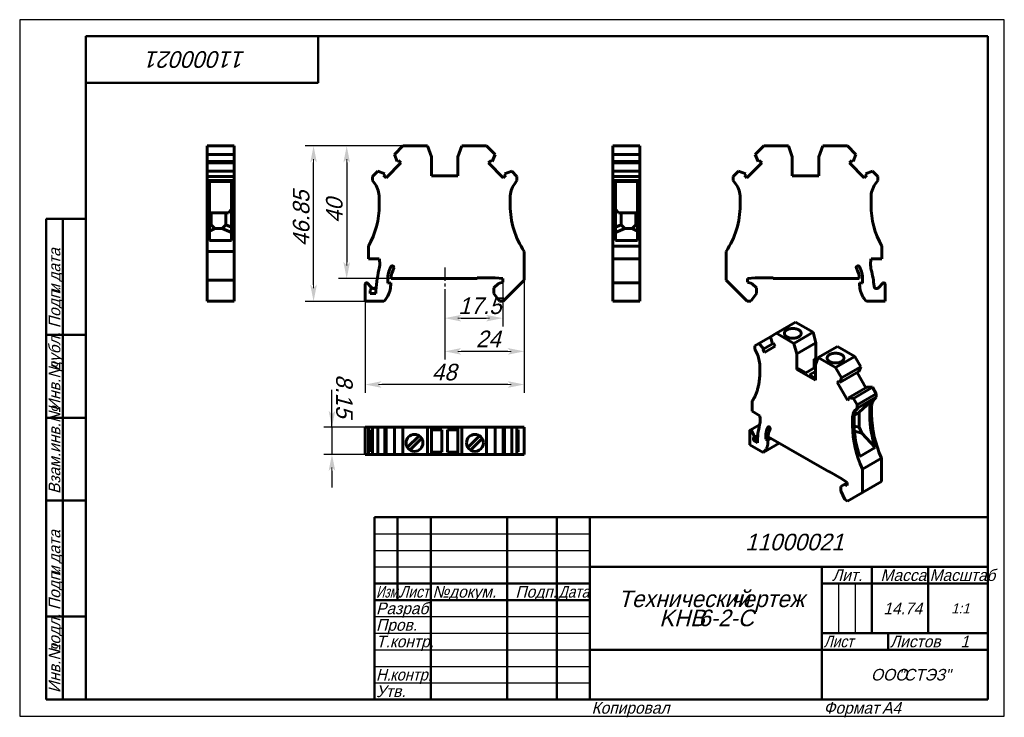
# Model space of a CAD drawing. Header units: millimetres. Extents: x 0 to 297, y 0 to 210.
import ezdxf

# ---------------------------------------------------------------- set-up
doc = ezdxf.new("R2010")
doc.units = ezdxf.units.MM
doc.linetypes.add('CENTER_per1_scale0.127559', pattern=[6.48, 4.05, -0.81, 0.81, -0.81])
doc.styles.add('TextStyle_1', font='T-FLEX Type A.TTF', dxfattribs={"oblique": 15, "height": 5})
doc.styles.add('TextStyle_2', font='T-FLEX Type A.TTF', dxfattribs={"oblique": 15, "height": 3.5})
doc.styles.add('TextStyle_3', font='T-FLEX Type A.TTF', dxfattribs={"width": 0.744064, "oblique": 15, "height": 3.5})
doc.styles.add('TextStyle_4', font='T-FLEX Type A.TTF', dxfattribs={"width": 0.883061, "oblique": 15, "height": 3.5})
doc.styles.add('TextStyle_5', font='T-FLEX Type A.TTF', dxfattribs={"width": 0.94413, "oblique": 15, "height": 3.5})
doc.styles.add('TextStyle_6', font='T-FLEX Type A.TTF', dxfattribs={"width": 0.98844, "oblique": 15, "height": 3.5})
doc.styles.add('TextStyle_7', font='T-FLEX Type A.TTF', dxfattribs={"oblique": 15, "height": 5})
doc.styles.add('TextStyle_8', font='T-FLEX Type A.TTF', dxfattribs={"oblique": 15, "height": 3})
doc.styles.add('TextStyle_9', font='T-FLEX Type A.TTF', dxfattribs={"oblique": 15, "height": 3.5})
doc.dimstyles.new('DIM_ST_1', dxfattribs={"dimtxt": 5, "dimasz": 5, "dimexe": 2.5, "dimexo": 0, "dimtad": 1, "dimrnd": 0.01, "dimdsep": 46, "dimtxsty": 'TextStyle_1', "dimblk": 'Arrow_3_C7_Status', "dimcen": 0.09, "dimclrd": 7, "dimclre": 7, "dimclrt": 7, "dimazin": 0, "dimtfac": 1, "dimtdec": 0, "dimtmove": 0, "dimatfit": 0, "dimldrblk": 'NONE', "dimfxl": 1, "dimtvp": 1, "dimtolj": 1, "dimarcsym": 0})
doc.dimstyles.new('DIM_ST_2', dxfattribs={"dimtxt": 5, "dimasz": 5, "dimexe": 2.5, "dimexo": 0, "dimtad": 1, "dimrnd": 0.01, "dimdsep": 46, "dimtxsty": 'TextStyle_1', "dimblk": 'Arrow_3_C7_Status', "dimcen": 0.09, "dimclrd": 7, "dimclre": 7, "dimclrt": 7, "dimazin": 0, "dimtfac": 1, "dimtdec": 0, "dimtmove": 0, "dimatfit": 0, "dimldrblk": 'NONE', "dimfxl": 1, "dimtvp": 1, "dimtolj": 1, "dimarcsym": 0})

# ---------------------------------------------------------------- blocks, each defined once
blk = doc.blocks.new('Arrow_3_C7_Status')
at = {"color": 7, "linetype": 'Continuous', "lineweight": 0}
blk.add_line((-1, 0), (-0.8, 0), dxfattribs=at)
at = {"color": 7}
blk.add_solid([(-1, -0.2), (0, 0), (-0.8, 0), (-1, 0.2)], dxfattribs=at)
blk = doc.blocks.new('*D5')
at = {"color": 7, "lineweight": -2}
for p, q in [((152.2, 131.48), (152.2, 97.5)), ((104.2, 125.08), (104.2, 97.5)), ((147.2, 100), (109.2, 100))]:
    blk.add_line(p, q, dxfattribs=at)
at = {"layer": 'Defpoints', "color": 0}
for p in [(152.2, 131.48), (104.2, 125.08), (104.2, 100)]:
    blk.add_point(p, dxfattribs=at)
at = {"color": 7, "lineweight": -2, "xscale": 5, "yscale": 5, "zscale": 5, "rotation": 180}
blk.add_blockref('Arrow_3_C7_Status', (104.2, 100), dxfattribs=at)
at = {"color": 7, "lineweight": -2, "xscale": 5, "yscale": 5, "zscale": 5}
blk.add_blockref('Arrow_3_C7_Status', (152.2, 100), dxfattribs=at)
blk = doc.blocks.new('_None')
blk = doc.blocks.new('*D6')
at = {"color": 7, "lineweight": -2}
for p, q in [((115.6, 171.94), (96.14, 171.94)), ((98.64, 166.94), (98.64, 136.93)), ((112.01, 131.93), (96.14, 131.93))]:
    blk.add_line(p, q, dxfattribs=at)
at = {"layer": 'Defpoints', "color": 0}
for p in [(115.6, 171.94), (98.64, 131.93), (112.01, 131.93)]:
    blk.add_point(p, dxfattribs=at)
at = {"color": 7, "lineweight": -2, "xscale": 5, "yscale": 5, "zscale": 5}
for p, rotation in [((98.64, 171.94), 90), ((98.64, 131.93), 270)]:
    blk.add_blockref('Arrow_3_C7_Status', p, dxfattribs=dict(at, rotation=rotation))
blk = doc.blocks.new('*D7')
at = {"color": 7, "lineweight": -2}
for p, q in [((152.2, 131.48), (152.2, 107.5)), ((128.2, 128.79), (128.2, 107.5)), ((147.2, 110), (133.2, 110))]:
    blk.add_line(p, q, dxfattribs=at)
at = {"layer": 'Defpoints', "color": 0}
for p in [(152.2, 131.48), (128.2, 128.79), (128.2, 110)]:
    blk.add_point(p, dxfattribs=at)
at = {"color": 7, "lineweight": -2, "xscale": 5, "yscale": 5, "zscale": 5, "rotation": 180}
blk.add_blockref('Arrow_3_C7_Status', (128.2, 110), dxfattribs=at)
at = {"color": 7, "lineweight": -2, "xscale": 5, "yscale": 5, "zscale": 5}
blk.add_blockref('Arrow_3_C7_Status', (152.2, 110), dxfattribs=at)
blk = doc.blocks.new('*D8')
at = {"color": 7, "lineweight": -2}
for p, q in [((115.6, 171.94), (86.14, 171.94)), ((88.64, 130.08), (88.64, 166.94)), ((104.2, 125.08), (86.14, 125.08))]:
    blk.add_line(p, q, dxfattribs=at)
at = {"layer": 'Defpoints', "color": 0}
for p in [(88.64, 171.94), (115.6, 171.94), (104.2, 125.08)]:
    blk.add_point(p, dxfattribs=at)
at = {"color": 7, "lineweight": -2, "xscale": 5, "yscale": 5, "zscale": 5}
for p, rotation in [((88.64, 171.94), 90), ((88.64, 125.08), 270)]:
    blk.add_blockref('Arrow_3_C7_Status', p, dxfattribs=dict(at, rotation=rotation))
blk = doc.blocks.new('*D9')
at = {"color": 7, "lineweight": -2}
for p, q in [((145.7, 130.83), (145.7, 117.5)), ((128.2, 128.79), (128.2, 117.5)), ((133.2, 120), (140.7, 120))]:
    blk.add_line(p, q, dxfattribs=at)
at = {"layer": 'Defpoints', "color": 0}
for p in [(145.7, 130.83), (128.2, 128.79), (145.7, 120)]:
    blk.add_point(p, dxfattribs=at)
at = {"color": 7, "lineweight": -2, "xscale": 5, "yscale": 5, "zscale": 5, "rotation": 180}
blk.add_blockref('Arrow_3_C7_Status', (128.2, 120), dxfattribs=at)
at = {"color": 7, "lineweight": -2, "xscale": 5, "yscale": 5, "zscale": 5}
blk.add_blockref('Arrow_3_C7_Status', (145.7, 120), dxfattribs=at)
blk = doc.blocks.new('*D10')
at = {"color": 7, "lineweight": -2}
for p, q in [((94.2, 87.09), (94.2, 98.4)), ((94.2, 92.09), (94.2, 97.09)), ((104.2, 87.09), (91.7, 87.09)), ((94.2, 87.09), (94.2, 78.94)), ((104.2, 78.94), (91.7, 78.94)), ((94.2, 73.94), (94.2, 68.94))]:
    blk.add_line(p, q, dxfattribs=at)
at = {"layer": 'Defpoints', "color": 0}
for p in [(104.2, 87.09), (94.2, 78.94), (104.2, 78.94)]:
    blk.add_point(p, dxfattribs=at)
at = {"color": 7, "lineweight": -2, "xscale": 5, "yscale": 5, "zscale": 5}
for p, rotation in [((94.2, 87.09), 269.9999999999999), ((94.2, 78.94), 89.9999999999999)]:
    blk.add_blockref('Arrow_3_C7_Status', p, dxfattribs=dict(at, rotation=rotation))
blk = doc.blocks.new('_FR1Страница_1')
at = {"color": 7, "linetype": 'Continuous', "lineweight": 25}
for p, q in [((0, 210), (0, 0)), ((297, 210), (0, 210)), ((297, 0), (297, 210)), ((107, 55), (172, 55)), ((107, 50), (172, 50)), ((107, 45), (172, 45)), ((247, 40), (247, 25)), ((252, 40), (252, 25)), ((107, 30), (172, 30)), ((107, 25), (172, 25)), ((107, 20), (172, 20)), ((242, 20), (292, 20)), ((262, 20), (262, 20)), ((107, 15), (172, 15)), ((107, 10), (172, 10)), ((0, 0), (297, 0))]:
    blk.add_line(p, q, dxfattribs=at)
at = {"color": 7, "linetype": 'Continuous', "lineweight": 50}
for p, q in [((20, 5), (20, 205)), ((20, 205), (292, 205)), ((90, 191), (90, 205)), ((292, 205), (292, 5)), ((20, 191), (90, 191)), ((8, 5), (8, 150)), ((8, 150), (20, 150)), ((13, 150), (13, 5)), ((8, 115), (20, 115)), ((8, 90), (20, 90)), ((20, 65), (8, 65)), ((107, 5), (107, 60)), ((107, 60), (292, 60)), ((114, 60), (114, 35)), ((124, 60), (124, 5)), ((147, 60), (147, 5)), ((162, 60), (162, 5)), ((172, 60), (172, 5)), ((172, 45), (292, 45)), ((242, 45), (242, 5)), ((257, 45), (257, 25)), ((274, 45), (274, 25)), ((107, 40), (172, 40)), ((242, 40), (292, 40)), ((107, 35), (172, 35)), ((8, 30), (20, 30)), ((242, 25), (292, 25)), ((262, 25), (262, 20)), ((172, 20), (292, 20)), ((20, 5), (8, 5)), ((292, 5), (20, 5))]:
    blk.add_line(p, q, dxfattribs=at)
at = {"color": 7, "oblique": 15}
for s, height, rotation, style, p in [('11000021', 5, 180, 'TextStyle_7', (68.16, 200.5)), ('дата', 3.5, 90, 'TextStyle_2', (12.25, 131.01)), ('Подп.', 3.5, 90, 'TextStyle_2', (12.25, 117)), ('и', 3.5, 90, 'TextStyle_2', (12.25, 127.51)), ('дубл.', 3.5, 90, 'TextStyle_2', (12.25, 104.01)), ('Инв.№', 3.5, 90, 'TextStyle_2', (12.25, 92)), ('Взам.инв.№', 3.5, 90, 'TextStyle_2', (12.25, 67)), ('дата', 3.5, 90, 'TextStyle_2', (12.25, 46.01)), ('Подп.', 3.5, 90, 'TextStyle_2', (12.25, 32)), ('и', 3.5, 90, 'TextStyle_2', (12.25, 42.51)), ('подл.', 3.5, 90, 'TextStyle_2', (12.25, 19.01)), ('Инв.№', 3.5, 90, 'TextStyle_2', (12.25, 7))]:
    blk.add_text(s, height=height, rotation=rotation, dxfattribs=dict(at, style=style)).set_placement(p)
for s, height, style, p in [('11000021', 5, 'TextStyle_7', (218.84, 50)), ('Лит.', 3.5, 'TextStyle_2', (245.03, 40.76)), ('Масса', 3.5, 'TextStyle_2', (259.65, 40.76)), ('№', 3.5, 'TextStyle_2', (124.5, 35.75)), ('Подп.', 3.5, 'TextStyle_2', (149.53, 35.75)), ('докум.', 3.5, 'TextStyle_2', (129.5, 35.75)), ('Технический', 5, 'TextStyle_7', (180.55, 32.88)), ('чертеж', 5, 'TextStyle_7', (214.51, 32.88)), ('Разраб.', 3.5, 'TextStyle_2', (107.5, 30.75)), ('14.74', 3.5, 'TextStyle_2', (260.53, 30.75)), ('1:1', 3, 'TextStyle_8', (280.99, 31)), ('KHB', 5, 'TextStyle_7', (192.93, 27.12)), ('6-2-С', 5, 'TextStyle_7', (204.72, 27.12)), ('Пров.', 3.5, 'TextStyle_2', (107.5, 25.75)), ('Т.контр.', 3.5, 'TextStyle_2', (107.5, 20.75)), ('Листов', 3.5, 'TextStyle_2', (262.5, 20.75)), ('1', 3.5, 'TextStyle_9', (283.78, 20.75)), ('ООО', 3.5, 'TextStyle_2', (256.78, 10.75)), ('"СТЭЗ"', 3.5, 'TextStyle_2', (265.03, 10.75)), ('Утв.', 3.5, 'TextStyle_2', (107.5, 5.75)), ('Копировал', 3.5, 'TextStyle_2', (172.5, 0.75)), ('Формат', 3.5, 'TextStyle_2', (242.5, 0.75)), ('A4', 3.5, 'TextStyle_2', (260.12, 0.75))]:
    blk.add_text(s, height=height, dxfattribs=dict(at, style=style)).set_placement(p)
for s, style, width, p in [('Масштаб', 'TextStyle_6', 0.98844, (274.5, 40.76)), ('Изм.', 'TextStyle_3', 0.744064, (107.5, 35.75)), ('Лист', 'TextStyle_4', 0.883061, (114.5, 35.75)), ('Дата', 'TextStyle_4', 0.883061, (162.5, 35.75)), ('Лист', 'TextStyle_4', 0.883061, (242.5, 20.75)), ('Н.', 'TextStyle_5', 0.94413, (107.5, 10.75)), ('контр.', 'TextStyle_5', 0.94413, (111.75, 10.75))]:
    blk.add_text(s, height=3.5, dxfattribs=dict(at, style=style, width=width)).set_placement(p)
blk = doc.blocks.new('Страница_1')
at = {"color": 7, "linetype": 'Continuous', "lineweight": 60}
for p, q in [((56.506, 171.935), (56.506, 169.361)), ((64.656, 171.935), (56.506, 171.935)), ((56.506, 169.361), (56.506, 167.218)), ((64.656, 169.361), (56.506, 169.361)), ((64.656, 171.935), (64.656, 169.361)), ((64.656, 169.361), (64.656, 167.218)), ((113.028, 169.361), (115.602, 171.935)), ((113.863, 167.218), (113.028, 169.361)), ((115.602, 171.935), (123.002, 171.935)), ((124.202, 168.638), (123.002, 171.935)), ((132.202, 168.638), (133.402, 171.935)), ((133.402, 171.935), (140.802, 171.935)), ((140.802, 171.935), (143.376, 169.361)), ((143.376, 169.361), (142.542, 167.218)), ((178.953, 171.935), (187.103, 171.935)), ((178.953, 169.361), (178.953, 171.935)), ((178.953, 169.361), (187.103, 169.361)), ((178.953, 167.218), (178.953, 169.361)), ((187.103, 169.361), (187.103, 171.935)), ((187.103, 167.218), (187.103, 169.361)), ((224.455, 171.935), (221.881, 169.361)), ((221.881, 169.361), (222.715, 167.218)), ((231.855, 171.935), (224.455, 171.935)), ((233.055, 168.638), (231.855, 171.935)), ((241.055, 168.638), (242.255, 171.935)), ((249.655, 171.935), (242.255, 171.935)), ((252.229, 169.361), (249.655, 171.935)), ((251.395, 167.218), (252.229, 169.361)), ((64.656, 167.218), (56.506, 167.218)), ((56.506, 167.216), (56.506, 166.835)), ((56.506, 166.835), (64.656, 166.835)), ((56.506, 166.835), (56.506, 164.329)), ((64.656, 167.216), (64.656, 166.835)), ((64.656, 166.835), (64.656, 164.329)), ((110.52, 162.363), (114.992, 166.835)), ((114.236, 167.592), (113.863, 167.218)), ((114.992, 166.835), (114.236, 167.592)), ((124.202, 162.935), (124.202, 168.638)), ((132.202, 162.935), (132.202, 168.638)), ((142.169, 167.592), (141.412, 166.835)), ((141.412, 166.835), (145.885, 162.363)), ((142.542, 167.218), (142.169, 167.592)), ((178.953, 167.218), (187.103, 167.218)), ((178.953, 166.835), (178.953, 167.216)), ((187.103, 166.835), (178.953, 166.835)), ((178.953, 164.329), (178.953, 166.835)), ((187.103, 166.835), (187.103, 167.216)), ((187.103, 164.329), (187.103, 166.835)), ((223.845, 166.835), (219.373, 162.363)), ((222.715, 167.218), (223.089, 167.592)), ((223.089, 167.592), (223.845, 166.835)), ((233.055, 162.935), (233.055, 168.638)), ((241.055, 162.935), (241.055, 168.638)), ((250.265, 166.835), (251.021, 167.592)), ((254.737, 162.363), (250.265, 166.835)), ((251.021, 167.592), (251.395, 167.218)), ((56.506, 164.327), (56.506, 162.735)), ((64.656, 164.327), (56.506, 164.327)), ((64.656, 164.327), (64.656, 162.735)), ((106.402, 162.735), (107.994, 164.327)), ((107.994, 164.327), (110.137, 163.492)), ((110.137, 163.492), (109.763, 163.119)), ((146.268, 163.492), (148.411, 164.327)), ((146.641, 163.119), (146.268, 163.492)), ((148.411, 164.327), (150.002, 162.735)), ((178.953, 164.327), (187.103, 164.327)), ((178.953, 162.735), (178.953, 164.327)), ((187.103, 162.735), (187.103, 164.327)), ((216.847, 164.327), (215.255, 162.735)), ((218.989, 163.492), (216.847, 164.327)), ((218.616, 163.119), (218.989, 163.492)), ((257.263, 164.327), (255.121, 163.492)), ((255.121, 163.492), (255.494, 163.119)), ((258.855, 162.735), (257.263, 164.327)), ((56.506, 162.735), (56.506, 161.535)), ((56.506, 162.735), (64.656, 162.735)), ((64.656, 161.535), (56.506, 161.535)), ((56.506, 160.415), (56.506, 161.535)), ((56.506, 160.415), (56.506, 156.4)), ((63.906, 161.257), (57.256, 161.257)), ((57.256, 160.415), (57.256, 161.257)), ((57.256, 160.415), (57.256, 156.4)), ((63.906, 160.415), (63.906, 161.257)), ((63.906, 160.415), (63.906, 156.4)), ((64.656, 162.735), (64.656, 161.535)), ((64.656, 160.415), (64.656, 161.535)), ((64.656, 160.415), (64.656, 156.4)), ((106.402, 162.735), (106.402, 161.535)), ((107.186, 160.415), (106.402, 161.535)), ((109.763, 163.119), (110.52, 162.363)), ((124.202, 162.935), (132.202, 162.935)), ((145.885, 162.363), (146.641, 163.119)), ((149.218, 160.415), (150.002, 161.535)), ((150.002, 162.735), (150.002, 161.535)), ((187.103, 162.735), (178.953, 162.735)), ((178.953, 162.735), (178.953, 161.535)), ((178.953, 161.535), (187.103, 161.535)), ((178.953, 160.415), (178.953, 161.535)), ((178.953, 160.415), (178.953, 156.4)), ((179.703, 161.257), (186.353, 161.257)), ((179.703, 160.415), (179.703, 161.257)), ((179.703, 160.415), (179.703, 156.4)), ((186.353, 160.415), (186.353, 161.257)), ((186.353, 160.415), (186.353, 156.4)), ((187.103, 162.735), (187.103, 161.535)), ((187.103, 160.415), (187.103, 161.535)), ((187.103, 160.415), (187.103, 156.4)), ((215.255, 162.735), (215.255, 161.535)), ((216.039, 160.415), (215.255, 161.535)), ((219.373, 162.363), (218.616, 163.119)), ((241.055, 162.935), (233.055, 162.935)), ((255.494, 163.119), (254.737, 162.363)), ((258.071, 160.415), (258.855, 161.535)), ((258.855, 162.735), (258.855, 161.535)), ((56.506, 154.035), (56.506, 156.4)), ((57.256, 154.035), (57.256, 156.4)), ((63.906, 154.035), (63.906, 156.4)), ((64.656, 156.4), (64.656, 154.035)), ((108.452, 154.035), (108.452, 156.4)), ((147.952, 154.035), (147.952, 156.4)), ((178.953, 156.4), (178.953, 154.035)), ((179.703, 154.035), (179.703, 156.4)), ((186.353, 154.035), (186.353, 156.4)), ((187.103, 154.035), (187.103, 156.4)), ((217.305, 156.4), (217.305, 154.035)), ((256.805, 156.4), (256.805, 154.035)), ((56.506, 154.035), (56.506, 140.091)), ((57.256, 154.035), (57.256, 143.435)), ((57.256, 151.88), (57.356, 151.751)), ((57.356, 151.751), (62.956, 151.751)), ((57.756, 151.751), (57.756, 148.185)), ((62.156, 148.185), (62.156, 151.751)), ((62.956, 151.751), (63.906, 152.979)), ((63.906, 154.035), (63.906, 143.435)), ((64.656, 154.035), (64.656, 140.091)), ((178.953, 154.035), (178.953, 141.709)), ((179.703, 154.035), (179.703, 143.435)), ((180.653, 151.751), (179.703, 152.979)), ((186.253, 151.751), (180.653, 151.751)), ((181.453, 148.185), (181.453, 151.751)), ((185.853, 151.751), (185.853, 148.185)), ((186.353, 151.88), (186.253, 151.751)), ((186.353, 154.035), (186.353, 143.435)), ((187.103, 154.035), (187.103, 141.709)), ((57.256, 148.105), (57.756, 148.185)), ((57.256, 146.285), (58.856, 147.085)), ((57.756, 148.185), (58.856, 147.085)), ((61.056, 147.085), (58.856, 147.085)), ((61.056, 147.085), (62.156, 148.185)), ((63.906, 145.875), (61.056, 147.085)), ((62.156, 148.185), (63.906, 147.46)), ((181.453, 148.185), (179.703, 147.46)), ((179.703, 145.875), (182.553, 147.085)), ((182.553, 147.085), (181.453, 148.185)), ((182.553, 147.085), (184.753, 147.085)), ((185.853, 148.185), (184.753, 147.085)), ((186.353, 146.285), (184.753, 147.085)), ((186.353, 148.105), (185.853, 148.185)), ((63.906, 143.435), (57.256, 143.435)), ((186.353, 143.435), (179.703, 143.435)), ((64.656, 140.091), (56.506, 140.091)), ((56.506, 140.091), (56.506, 131.485)), ((64.656, 140.091), (64.656, 131.485)), ((105.202, 141.709), (105.202, 137.935)), ((152.202, 140.091), (152.202, 131.485)), ((178.953, 141.709), (178.953, 137.935)), ((187.103, 141.709), (178.953, 141.709)), ((187.103, 141.709), (187.103, 137.935)), ((213.055, 140.091), (213.055, 131.485)), ((260.055, 141.709), (260.055, 137.935)), ((105.202, 137.935), (108.446, 137.935)), ((178.953, 137.935), (187.103, 137.935)), ((178.953, 136.41), (178.953, 137.935)), ((187.103, 136.41), (187.103, 137.935)), ((260.055, 137.935), (256.812, 137.935)), ((178.953, 134.577), (178.953, 136.41)), ((178.953, 134.577), (178.953, 130.644)), ((187.103, 134.577), (187.103, 136.41)), ((187.103, 134.577), (187.103, 130.644)), ((64.656, 131.485), (56.506, 131.485)), ((56.506, 131.485), (56.506, 125.085)), ((64.656, 131.485), (64.656, 125.085)), ((111.002, 130.556), (111.002, 131.635)), ((138.002, 131.935), (112.008, 131.935)), ((138.002, 131.935), (138.002, 132.135)), ((143.416, 132.135), (138.002, 132.135)), ((145.702, 131.935), (143.416, 132.135)), ((144.405, 130.487), (145.702, 130.835)), ((145.702, 130.835), (145.702, 131.935)), ((152.202, 131.485), (145.802, 125.085)), ((213.055, 131.485), (219.455, 125.085)), ((219.555, 131.935), (221.841, 132.135)), ((219.555, 130.835), (219.555, 131.935)), ((220.853, 130.487), (219.555, 130.835)), ((221.841, 132.135), (227.255, 132.135)), ((227.255, 131.935), (227.255, 132.135)), ((227.255, 131.935), (253.249, 131.935)), ((254.255, 130.556), (254.255, 131.635)), ((104.202, 130.242), (104.202, 125.085)), ((105.739, 129.671), (104.885, 130.525)), ((105.702, 127.435), (105.702, 128.364)), ((106.255, 129.155), (105.739, 129.671)), ((111.902, 130.635), (111.002, 130.556)), ((111.902, 130.079), (111.902, 130.635)), ((144.405, 130.487), (143.052, 129.135)), ((143.052, 127.485), (143.052, 129.135)), ((187.103, 130.642), (178.953, 130.642)), ((178.953, 130.642), (178.953, 130.242)), ((178.953, 130.242), (178.953, 125.085)), ((187.103, 130.642), (187.103, 130.242)), ((187.103, 130.242), (187.103, 125.085)), ((220.853, 130.487), (222.205, 129.135)), ((222.205, 127.485), (222.205, 129.135)), ((253.355, 130.635), (254.255, 130.556)), ((253.355, 130.079), (253.355, 130.635)), ((259.003, 129.155), (260.372, 130.525)), ((261.055, 130.242), (261.055, 125.085)), ((64.656, 125.085), (56.506, 125.085)), ((109.868, 125.085), (104.202, 125.085)), ((107.41, 127.435), (105.702, 127.435)), ((144.733, 125.085), (143.052, 127.485)), ((145.802, 125.085), (144.733, 125.085)), ((178.953, 125.085), (187.103, 125.085)), ((219.455, 125.085), (220.524, 125.085)), ((220.524, 125.085), (222.205, 127.485)), ((255.389, 125.085), (261.055, 125.085)), ((234.064, 118.76), (228.301, 115.433)), ((234.064, 118.76), (239.296, 115.739)), ((226.479, 114.381), (222.921, 112.327)), ((226.481, 114.382), (228.301, 115.433)), ((227.071, 112.292), (226.481, 114.382)), ((228.301, 115.433), (233.534, 112.412)), ((239.296, 115.739), (233.534, 112.412)), ((240.145, 112.558), (239.296, 115.739)), ((221.796, 111.677), (222.921, 112.327)), ((221.796, 111.677), (221.796, 110.698)), ((222.35, 109.463), (221.796, 110.698)), ((222.921, 112.327), (224.436, 110.771)), ((224.436, 110.771), (224.172, 110.619)), ((224.172, 110.619), (224.707, 109.692)), ((227.069, 112.291), (224.436, 110.771)), ((224.707, 109.692), (227.87, 111.518)), ((227.335, 112.445), (227.071, 112.292)), ((227.87, 111.518), (227.335, 112.445)), ((234.382, 109.23), (233.534, 112.412)), ((240.145, 112.558), (234.382, 109.23)), ((240.145, 107.901), (240.145, 112.558)), ((246.65, 111.494), (240.887, 108.166)), ((246.65, 111.494), (251.883, 108.473)), ((234.382, 104.574), (234.382, 109.23)), ((239.615, 107.595), (240.145, 107.901)), ((239.615, 107.595), (239.615, 105.023)), ((240.476, 107.098), (239.615, 107.595)), ((240.039, 105.964), (240.887, 108.166)), ((240.145, 107.901), (240.669, 107.599)), ((240.887, 108.166), (246.12, 105.145)), ((251.883, 108.473), (246.12, 105.145)), ((251.883, 108.473), (253.703, 105.32)), ((223.245, 103.737), (223.245, 105.668)), ((234.382, 104.574), (234.859, 104.849)), ((234.382, 104.574), (240.039, 101.308)), ((234.859, 104.849), (237.087, 103.563)), ((237.087, 103.563), (240.039, 105.268)), ((240.039, 101.308), (240.039, 105.964)), ((246.12, 105.145), (247.94, 101.993)), ((253.703, 105.32), (247.94, 101.993)), ((253.703, 105.32), (253.113, 103.911)), ((240.039, 103.892), (238.279, 102.875)), ((238.279, 102.875), (240.039, 101.859)), ((247.086, 101.041), (246.551, 100.732)), ((247.35, 100.584), (247.086, 101.041)), ((253.113, 103.911), (247.35, 100.584)), ((247.94, 101.993), (247.35, 100.584)), ((252.578, 103.602), (255.213, 99.039)), ((246.551, 100.732), (249.714, 95.255)), ((255.748, 99.348), (249.985, 96.021)), ((257.263, 99.154), (251.5, 95.827)), ((255.748, 99.348), (257.263, 99.154)), ((257.263, 99.154), (258.388, 97.205)), ((249.714, 95.255), (250.249, 95.564)), ((250.249, 95.564), (249.985, 96.021)), ((249.985, 96.021), (251.5, 95.827)), ((251.5, 95.827), (252.625, 93.878)), ((252.625, 93.878), (258.388, 97.205)), ((258.388, 96.225), (252.625, 92.898)), ((257.721, 95.772), (253.018, 93.057)), ((253.191, 91.627), (257.721, 95.772)), ((257.304, 95.325), (257.721, 95.772)), ((257.834, 95.631), (258.388, 96.225)), ((258.388, 97.205), (258.388, 96.225)), ((220.947, 94.999), (220.947, 91.918)), ((252.071, 92.304), (252.625, 92.898)), ((252.601, 92.61), (253.018, 93.057)), ((252.625, 93.878), (252.625, 92.898)), ((256.408, 90.632), (256.408, 92.563)), ((256.939, 92.87), (256.939, 90.938)), ((220.947, 91.918), (223.24, 90.594)), ((251.176, 87.611), (251.176, 89.542)), ((251.706, 87.917), (251.706, 89.849)), ((251.749, 90.568), (251.847, 90.625)), ((251.847, 90.625), (253.191, 91.627)), ((253.191, 91.627), (253.191, 87.121)), ((104.202, 78.94), (104.202, 87.09)), ((104.885, 87.09), (104.202, 87.09)), ((105.2, 87.09), (104.885, 87.09)), ((105.202, 78.94), (105.202, 87.09)), ((106.4, 87.09), (105.202, 87.09)), ((106.402, 86.34), (106.094, 86.34)), ((106.094, 79.69), (106.094, 86.34)), ((106.402, 87.09), (107.994, 87.09)), ((106.402, 78.94), (106.402, 87.09)), ((107.994, 87.09), (110.137, 87.09)), ((107.994, 87.09), (107.994, 78.94)), ((110.137, 87.09), (110.137, 78.94)), ((110.139, 87.09), (110.52, 87.09)), ((110.52, 87.09), (113.026, 87.09)), ((110.52, 78.94), (110.52, 87.09)), ((113.028, 87.09), (113.028, 78.94)), ((113.028, 87.09), (115.602, 87.09)), ((115.602, 87.09), (115.602, 78.94)), ((115.602, 87.09), (123.002, 87.09)), ((124.202, 87.09), (123.002, 87.09)), ((123.002, 87.09), (123.002, 78.94)), ((124.202, 87.09), (132.202, 87.09)), ((124.202, 87.09), (124.202, 78.94)), ((127.352, 86.34), (124.202, 86.34)), ((127.352, 79.615), (127.352, 86.34)), ((132.202, 86.34), (129.038, 86.34)), ((129.038, 86.34), (129.038, 79.615)), ((132.202, 87.09), (133.402, 87.09)), ((132.202, 87.09), (132.202, 78.94)), ((133.402, 87.09), (133.402, 78.94)), ((133.402, 87.09), (140.802, 87.09)), ((140.802, 87.09), (143.376, 87.09)), ((140.802, 87.09), (140.802, 78.94)), ((143.376, 87.09), (143.376, 78.94)), ((143.378, 87.09), (145.885, 87.09)), ((145.885, 87.09), (146.266, 87.09)), ((145.885, 78.94), (145.885, 87.09)), ((146.268, 87.09), (148.411, 87.09)), ((146.268, 87.09), (146.268, 78.94)), ((148.411, 87.09), (150.002, 87.09)), ((148.411, 87.09), (148.411, 78.94)), ((150.002, 78.94), (150.002, 87.09)), ((150.002, 86.34), (150.311, 86.34)), ((150.004, 87.09), (152.202, 87.09)), ((150.311, 86.34), (150.311, 79.69)), ((152.202, 87.09), (152.202, 78.94)), ((223.191, 87.884), (220.323, 86.228)), ((251.711, 87.475), (253.191, 87.121)), ((253.191, 87.121), (253.984, 85.369)), ((116.928, 81.018), (120.449, 84.539)), ((121.227, 83.761), (117.706, 80.24)), ((135.178, 81.018), (138.699, 84.539)), ((139.477, 83.761), (135.956, 80.24)), ((220.24, 86.045), (220.24, 81.834)), ((221.326, 84.952), (220.723, 85.997)), ((221.301, 83.141), (221.301, 83.899)), ((221.301, 83.141), (222.572, 83.875)), ((221.326, 83.913), (222.64, 84.671)), ((225.048, 83.526), (225.048, 84.406)), ((225.048, 83.526), (226.023, 84.088)), ((225.685, 83.222), (225.048, 83.526)), ((226.604, 83.753), (225.685, 83.222)), ((225.685, 82.768), (225.685, 83.222)), ((244.14, 73.629), (225.76, 84.241)), ((253.984, 85.369), (251.789, 85.91)), ((258.076, 81.014), (253.984, 85.369)), ((224.246, 79.521), (220.24, 81.834)), ((222.508, 82.444), (221.301, 83.141)), ((229.09, 82.318), (224.246, 79.521)), ((258.076, 81.014), (253.374, 78.3)), ((104.885, 78.94), (104.202, 78.94)), ((105.2, 78.94), (104.885, 78.94)), ((106.4, 78.94), (105.202, 78.94)), ((106.402, 79.69), (106.094, 79.69)), ((106.402, 78.94), (107.994, 78.94)), ((107.994, 78.94), (110.137, 78.94)), ((110.139, 78.94), (110.52, 78.94)), ((110.52, 78.94), (113.026, 78.94)), ((113.028, 78.94), (115.602, 78.94)), ((115.602, 78.94), (123.002, 78.94)), ((124.202, 78.94), (123.002, 78.94)), ((124.202, 79.615), (127.352, 79.615)), ((124.202, 78.94), (132.202, 78.94)), ((129.038, 79.615), (132.202, 79.615)), ((132.202, 78.94), (133.402, 78.94)), ((133.402, 78.94), (140.802, 78.94)), ((140.802, 78.94), (143.376, 78.94)), ((143.378, 78.94), (145.885, 78.94)), ((145.885, 78.94), (146.266, 78.94)), ((146.268, 78.94), (148.411, 78.94)), ((148.411, 78.94), (150.002, 78.94)), ((150.002, 79.69), (150.311, 79.69)), ((150.004, 78.94), (152.202, 78.94)), ((259.944, 77.818), (254.181, 74.491)), ((259.944, 77.818), (259.944, 70.791)), ((254.181, 74.491), (254.181, 67.464)), ((244.14, 73.629), (244.14, 73.792)), ((247.968, 71.582), (244.14, 73.792)), ((244.14, 73.629), (244.282, 73.71)), ((249.585, 70.485), (247.968, 71.582)), ((248.667, 69.833), (247.711, 69.281)), ((247.711, 67.934), (247.711, 69.281)), ((249.585, 70.363), (248.667, 69.833)), ((248.667, 69.833), (249.585, 69.587)), ((249.585, 69.587), (249.585, 70.485)), ((259.944, 70.791), (254.181, 67.464)), ((248.899, 65.288), (247.711, 67.934)), ((254.181, 67.464), (249.656, 64.851)), ((249.656, 64.851), (248.899, 65.288))]:
    blk.add_line(p, q, dxfattribs=at)
at = {"color": 7, "linetype": 'CENTER_per1_scale0.127559', "lineweight": 25}
blk.add_line((128.202, 135.27), (128.202, 128.79), dxfattribs=at)
blk.add_line((128.202, 135.27), (128.202, 128.79), dxfattribs=at)
at = {"color": 7, "lineweight": 60, "flags": 128}
for points in [[(235.001, 114.382), (234.91, 114.332), (234.815, 114.285), (234.717, 114.241), (234.614, 114.199), (234.509, 114.16), (234.4, 114.125), (234.288, 114.092), (234.174, 114.063), (234.057, 114.037), (233.938, 114.014), (233.817, 113.995), (233.695, 113.979), (233.572, 113.967), (233.448, 113.958), (233.323, 113.953), (233.198, 113.951), (233.073, 113.953), (232.948, 113.958), (232.824, 113.967), (232.7, 113.979), (232.578, 113.995), (232.457, 114.014), (232.339, 114.037), (232.222, 114.063), (232.107, 114.092), (231.996, 114.125), (231.887, 114.16), (231.781, 114.199), (231.679, 114.241), (231.58, 114.285), (231.485, 114.332), (231.395, 114.382), (231.308, 114.434), (231.227, 114.489), (231.15, 114.546), (231.077, 114.605), (231.01, 114.666), (230.949, 114.729), (230.893, 114.794), (230.842, 114.86), (230.797, 114.927), (230.758, 114.996), (230.724, 115.065), (230.697, 115.136), (230.675, 115.207), (230.66, 115.279), (230.651, 115.351), (230.648, 115.423), (230.651, 115.495), (230.66, 115.567), (230.675, 115.639), (230.697, 115.71), (230.724, 115.781), (230.758, 115.85), (230.797, 115.919), (230.842, 115.986), (230.893, 116.053), (230.949, 116.117), (231.01, 116.18), (231.077, 116.241), (231.15, 116.3), (231.227, 116.357), (231.308, 116.412), (231.395, 116.464)], [(231.395, 116.464), (231.485, 116.514), (231.58, 116.561), (231.679, 116.606), (231.781, 116.647), (231.887, 116.686), (231.996, 116.721), (232.107, 116.754), (232.222, 116.783), (232.339, 116.809), (232.457, 116.832), (232.578, 116.851), (232.7, 116.867), (232.824, 116.879), (232.948, 116.888), (233.073, 116.894), (233.198, 116.895), (233.323, 116.894), (233.448, 116.888), (233.572, 116.879), (233.695, 116.867), (233.817, 116.851), (233.938, 116.832), (234.057, 116.809), (234.174, 116.783), (234.288, 116.754), (234.4, 116.721), (234.509, 116.686), (234.614, 116.647), (234.717, 116.606), (234.815, 116.561), (234.91, 116.514), (235.001, 116.464), (235.087, 116.412), (235.169, 116.357), (235.246, 116.3), (235.318, 116.241), (235.385, 116.18), (235.447, 116.117), (235.503, 116.053), (235.554, 115.986), (235.599, 115.919), (235.638, 115.85), (235.671, 115.781), (235.699, 115.71), (235.72, 115.639), (235.735, 115.567), (235.745, 115.495), (235.748, 115.423), (235.745, 115.351), (235.735, 115.279), (235.72, 115.207), (235.699, 115.136), (235.671, 115.065), (235.638, 114.996), (235.599, 114.927), (235.554, 114.86), (235.503, 114.794), (235.447, 114.729), (235.385, 114.666), (235.318, 114.605), (235.246, 114.546), (235.169, 114.489), (235.087, 114.434), (235.001, 114.382)], [(244.299, 109.014), (244.213, 108.961), (244.131, 108.906), (244.054, 108.85), (243.982, 108.79), (243.915, 108.729), (243.853, 108.667), (243.797, 108.602), (243.747, 108.536), (243.701, 108.469), (243.662, 108.4), (243.629, 108.33), (243.601, 108.26), (243.58, 108.189), (243.565, 108.117), (243.555, 108.045), (243.552, 107.973), (243.555, 107.9), (243.565, 107.828), (243.58, 107.756), (243.601, 107.685), (243.629, 107.615), (243.662, 107.545), (243.701, 107.477), (243.747, 107.409), (243.797, 107.343), (243.853, 107.279), (243.915, 107.216), (243.982, 107.155), (244.054, 107.096), (244.131, 107.039), (244.213, 106.984), (244.299, 106.931), (244.39, 106.882), (244.485, 106.834), (244.583, 106.79), (244.686, 106.748), (244.791, 106.71), (244.9, 106.674), (245.012, 106.642), (245.127, 106.612), (245.243, 106.586), (245.362, 106.564), (245.483, 106.544), (245.605, 106.529), (245.728, 106.516), (245.852, 106.507), (245.977, 106.502), (246.102, 106.5), (246.228, 106.502), (246.352, 106.507), (246.477, 106.516), (246.6, 106.529), (246.722, 106.544), (246.843, 106.564), (246.961, 106.586), (247.078, 106.612), (247.193, 106.642), (247.304, 106.674), (247.413, 106.71), (247.519, 106.748), (247.621, 106.79), (247.72, 106.834), (247.815, 106.882), (247.906, 106.931)], [(247.906, 106.931), (247.992, 106.984), (248.074, 107.039), (248.151, 107.096), (248.223, 107.155), (248.29, 107.216), (248.351, 107.279), (248.408, 107.343), (248.458, 107.409), (248.503, 107.477), (248.543, 107.545), (248.576, 107.615), (248.603, 107.685), (248.625, 107.756), (248.64, 107.828), (248.649, 107.9), (248.652, 107.973), (248.649, 108.045), (248.64, 108.117), (248.625, 108.189), (248.603, 108.26), (248.576, 108.33), (248.543, 108.4), (248.503, 108.469), (248.458, 108.536), (248.408, 108.602), (248.351, 108.667), (248.29, 108.729), (248.223, 108.79), (248.151, 108.85), (248.074, 108.906), (247.992, 108.961), (247.906, 109.014), (247.815, 109.063), (247.72, 109.111), (247.621, 109.155), (247.519, 109.197), (247.413, 109.235), (247.304, 109.271), (247.193, 109.303), (247.078, 109.333), (246.961, 109.359), (246.843, 109.381), (246.722, 109.401), (246.6, 109.416), (246.477, 109.429), (246.352, 109.438), (246.228, 109.443), (246.102, 109.445), (245.977, 109.443), (245.852, 109.438), (245.728, 109.429), (245.605, 109.416), (245.483, 109.401), (245.362, 109.381), (245.243, 109.359), (245.127, 109.333), (245.012, 109.303), (244.9, 109.271), (244.791, 109.235), (244.686, 109.197), (244.583, 109.155), (244.485, 109.111), (244.39, 109.063), (244.299, 109.014)], [(223.245, 103.737), (223.243, 103.408), (223.236, 103.082), (223.224, 102.759), (223.208, 102.439), (223.187, 102.122), (223.163, 101.813), (223.133, 101.508), (223.099, 101.206), (223.061, 100.906), (223.018, 100.605), (222.97, 100.306), (222.917, 100.012), (222.86, 99.721), (222.798, 99.433), (222.732, 99.15), (222.661, 98.87), (222.586, 98.595), (222.506, 98.324), (222.422, 98.057), (222.334, 97.794), (222.241, 97.535), (222.146, 97.286), (222.046, 97.04), (221.943, 96.799), (221.835, 96.562), (221.721, 96.324), (221.602, 96.092), (221.479, 95.863), (221.352, 95.64), (221.221, 95.422), (221.086, 95.208), (220.947, 94.999)], [(257.304, 95.325), (257.224, 95.236), (257.148, 95.142), (257.076, 95.044), (257.007, 94.942), (256.941, 94.836), (256.88, 94.725), (256.811, 94.589), (256.748, 94.448), (256.69, 94.301), (256.638, 94.15), (256.597, 94.017), (256.56, 93.881), (256.528, 93.741), (256.499, 93.598), (256.474, 93.452), (256.453, 93.303), (256.434, 93.124), (256.42, 92.941), (256.411, 92.754), (256.408, 92.563)], [(257.834, 95.631), (257.755, 95.542), (257.679, 95.448), (257.606, 95.351), (257.537, 95.248), (257.472, 95.142), (257.41, 95.031), (257.342, 94.895), (257.278, 94.754), (257.221, 94.608), (257.168, 94.456), (257.127, 94.323), (257.091, 94.187), (257.058, 94.048), (257.029, 93.905), (257.004, 93.759), (256.983, 93.61), (256.964, 93.43), (256.95, 93.247), (256.942, 93.06), (256.939, 92.87)], [(252.071, 92.304), (251.992, 92.215), (251.916, 92.121), (251.843, 92.023), (251.774, 91.921), (251.709, 91.815), (251.647, 91.704), (251.579, 91.568), (251.516, 91.427), (251.458, 91.28), (251.405, 91.129), (251.364, 90.996), (251.328, 90.86), (251.295, 90.72), (251.266, 90.577), (251.241, 90.431), (251.221, 90.282), (251.201, 90.103), (251.187, 89.92), (251.179, 89.733), (251.176, 89.542)], [(252.601, 92.61), (252.522, 92.521), (252.446, 92.427), (252.374, 92.33), (252.305, 92.227), (252.239, 92.121), (252.177, 92.01), (252.109, 91.874), (252.046, 91.733), (251.988, 91.587), (251.935, 91.435), (251.895, 91.302), (251.858, 91.166), (251.825, 91.026), (251.797, 90.884), (251.772, 90.738), (251.751, 90.589), (251.731, 90.409), (251.717, 90.226), (251.709, 90.039), (251.706, 89.849)], [(220.723, 85.997), (220.702, 86.031), (220.68, 86.063), (220.656, 86.093), (220.631, 86.121), (220.605, 86.147), (220.578, 86.17), (220.551, 86.191), (220.523, 86.208), (220.495, 86.223), (220.468, 86.234), (220.441, 86.242), (220.415, 86.246), (220.389, 86.247), (220.366, 86.244), (220.343, 86.238), (220.323, 86.228), (220.304, 86.215), (220.288, 86.199), (220.273, 86.18), (220.261, 86.158), (220.252, 86.133), (220.245, 86.106), (220.241, 86.076), (220.24, 86.045)], [(225.731, 87.184), (225.658, 87.061), (225.589, 86.935), (225.523, 86.803), (225.462, 86.668), (225.405, 86.528), (225.353, 86.387), (225.305, 86.242), (225.261, 86.093), (225.221, 85.94), (225.185, 85.781), (225.153, 85.619), (225.125, 85.453), (225.101, 85.284), (225.082, 85.112), (225.067, 84.939), (225.057, 84.764), (225.05, 84.587), (225.048, 84.406)], [(226.397, 86.608), (226.394, 86.654), (226.388, 86.703), (226.377, 86.752), (226.362, 86.803), (226.344, 86.853), (226.321, 86.903), (226.296, 86.952), (226.267, 86.999), (226.235, 87.044), (226.201, 87.086), (226.166, 87.124), (226.128, 87.159), (226.09, 87.19), (226.051, 87.216), (226.012, 87.237), (225.973, 87.253), (225.935, 87.263), (225.899, 87.268), (225.864, 87.268), (225.831, 87.262), (225.801, 87.25), (225.774, 87.233), (225.751, 87.211), (225.731, 87.184)], [(226.355, 86.441), (226.281, 86.315), (226.211, 86.183), (226.146, 86.047), (226.086, 85.905), (226.03, 85.758), (225.98, 85.607), (225.934, 85.45), (225.894, 85.29), (225.859, 85.125), (225.829, 84.955), (225.804, 84.782), (225.784, 84.605), (225.769, 84.425), (225.76, 84.241)], [(226.355, 86.441), (226.373, 86.476), (226.386, 86.516), (226.394, 86.56), (226.397, 86.608)], [(221.301, 83.899), (221.333, 83.917), (221.363, 83.937), (221.39, 83.962), (221.415, 83.99), (221.438, 84.022), (221.457, 84.057), (221.474, 84.095), (221.488, 84.136), (221.499, 84.179), (221.507, 84.226), (221.511, 84.274), (221.513, 84.325)], [(221.513, 84.325), (221.511, 84.384), (221.505, 84.444), (221.495, 84.506), (221.482, 84.57), (221.464, 84.634), (221.443, 84.698), (221.419, 84.763), (221.391, 84.827), (221.36, 84.89), (221.326, 84.952)], [(224.893, 80.124), (224.977, 80.231), (225.057, 80.344), (225.132, 80.462), (225.203, 80.586), (225.269, 80.715), (225.329, 80.846), (225.385, 80.982), (225.436, 81.123), (225.483, 81.268), (225.525, 81.421), (225.563, 81.577), (225.595, 81.738), (225.623, 81.903), (225.645, 82.072), (225.663, 82.241), (225.675, 82.413), (225.682, 82.589), (225.685, 82.768)]]:
    blk.add_lwpolyline(points, dxfattribs=at)
at = {"color": 7, "linetype": 'Continuous', "lineweight": 60}
for centre, radius, start, end in [((101.452, 156.4), 7, 0, 35), ((154.952, 156.4), 7, 145, 180), ((210.305, 156.4), 7, 359.99999, 35), ((263.805, 156.4), 7, 145, 180), ((83.452, 154.035), 25, 330.45864, 0), ((172.952, 154.035), 25, 180, 213.90126), ((192.305, 154.035), 25, 326.09874, 0), ((281.805, 154.035), 25, 180, 209.54136), ((101.102, 136.41), 7.5, 0, 11.73422), ((264.155, 136.41), 7.5, 168.26578, 179.99999), ((139.502, 126.735), 32.1, 165.85889, 178.75046), ((101.102, 136.41), 7.5, 345.85889, 0), ((119.302, 131.635), 8.3, 152.09877, 180), ((112.409, 135.285), 0.5, 0, 152.09877), ((119.302, 131.635), 7.3, 152.09877, 177.64472), ((112.409, 135.285), 0.5, 332.09877, 0.00001), ((252.848, 135.285), 0.5, 27.90123, 180), ((252.848, 135.285), 0.5, 180, 207.90123), ((245.955, 131.635), 7.3, 2.35528, 27.90123), ((245.955, 131.635), 8.3, 0, 27.90123), ((264.155, 136.41), 7.5, 180, 194.14111), ((225.755, 126.735), 32.1, 5.15339, 14.14111), ((104.602, 130.242), 0.4, 45, 180), ((105.102, 129.035), 0.9, 311.81031, 0), ((105.102, 129.035), 0.9, 0.00001, 45), ((106.785, 129.686), 0.75, 225, 354.84661), ((104.902, 130.079), 7, 327.14012, 360), ((260.355, 130.079), 7, 180, 212.85988), ((258.472, 129.686), 0.75, 185.15339, 315), ((260.655, 130.242), 0.4, 359.99998, 135), ((102.802, 131.435), 9.5, 318.05468, 327.14012), ((262.455, 131.435), 9.5, 212.85988, 221.94532), ((213.714, 105.423), 9.534, 1.47232, 25.07143), ((217.531, 89.24), 5.821, 346.49793, 0.43603), ((215.18, 89.252), 8.171, 0.22601, 9.45037), ((287.723, 91.108), 31.318, 180.87146, 198.80267), ((290.718, 91.771), 33.789, 181.41207, 204.38994), ((246.966, 82.136), 24.46, 166.41471, 179.27907), ((284.955, 88.444), 33.789, 181.41207, 204.38994), ((283.02, 88.394), 31.318, 180.87146, 198.80267), ((119.077, 82.39), 2.55, 0, 180), ((137.327, 82.39), 2.55, 0.00001, 180), ((119.077, 82.39), 2.55, 180, 0), ((137.327, 82.39), 2.55, 180, 0.00001), ((222.308, 82.247), 3.344, 305.41509, 320.60197)]:
    blk.add_arc(centre, radius, start, end, dxfattribs=at)
blk.add_blockref('_FR1Страница_1', (0, 0))
at = {"color": 7, "style": 'TextStyle_1', "oblique": 15}
for s, rotation, p in [('46.85', 90, (87.392, 141.722)), ('40', 90, (97.392, 148.72)), ('8.15', 270, (95.452, 103.049))]:
    blk.add_text(s, height=5, rotation=rotation, dxfattribs=at).set_placement(p)
for s, p in [('17.5', (132.307, 121.25)), ('24', (137.637, 111.25)), ('48', (124.327, 101.25))]:
    blk.add_text(s, height=5, dxfattribs=at).set_placement(p)
for base, p1, p2, angle, dimstyle, picture, middle, dimtype in [((88.642, 171.935), (104.202, 125.085), (115.602, 171.935), 90, 'DIM_ST_1', '*D8', (88.642, 148.51), 160), ((98.642, 131.935), (115.602, 171.935), (112.008, 131.935), 270, 'DIM_ST_1', '*D6', (98.642, 151.935), 160), ((104.202, 100), (152.202, 131.485), (104.202, 125.085), 180, 'DIM_ST_1', '*D5', (127.542, 100), 160), ((128.202, 110), (152.202, 131.485), (128.202, 128.79), 180, 'DIM_ST_1', '*D7', (140.852, 110), 160), ((94.202, 78.94), (104.202, 87.09), (104.202, 78.94), 270, 'DIM_ST_2', '*D10', (94.202, 98.404), 161)]:
    dim = blk.add_linear_dim(base=base, p1=p1, p2=p2, angle=angle, text=' ', dimstyle=dimstyle)
    dim.commit()
    dim.dimension.update_dxf_attribs({"geometry": picture, "text_midpoint": middle, "dimtype": dimtype})
dim = blk.add_linear_dim(base=(145.702, 120), p1=(128.202, 128.79), p2=(145.702, 130.835), text=' ', dimstyle='DIM_ST_1')
dim.commit()
dim.dimension.update_dxf_attribs({"geometry": '*D9', "text_midpoint": (136.952, 120), "dimtype": 160})

msp = doc.modelspace()

# ---------------------------------------------------------------- block references
msp.add_blockref('Страница_1', (0, 0))

doc.saveas('drawing.dxf')
